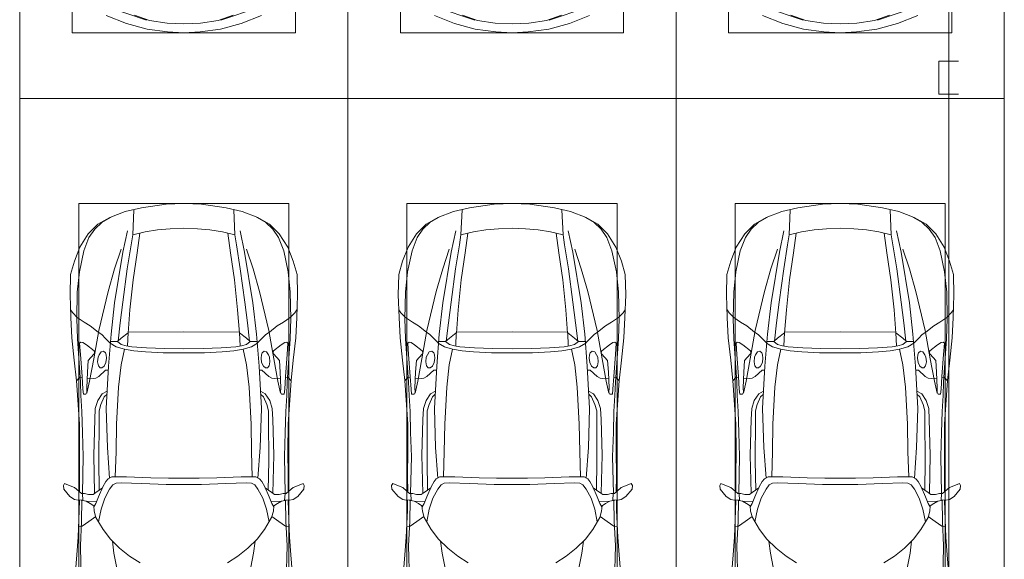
# Model space of a CAD drawing. Header units: millimetres. Extents: x -32229 to 291619, y -13689 to 125138.
# Tile 71 of 256: x -4565 to 2935, y 100838 to 104949. Entities that reach past the tile are written whole.
import ezdxf

# ---------------------------------------------------------------- set-up
doc = ezdxf.new("R2010")
doc.units = ezdxf.units.MM
doc.layers.add('A-DETL-____-OTLN', color=7, linetype='Continuous', lineweight=9, true_color=0x00a600)
doc.layers.add('A-DETL-GENF-OTLN', color=7, linetype='Continuous', lineweight=18)
doc.layers.add('C-PRKG-____-OTLN', color=7, linetype='Continuous', lineweight=18)

# ---------------------------------------------------------------- blocks, each defined once
blk = doc.blocks.new('АР_Машиноместо - 5300x2500_С-V38--02 ЭМ')
at = {"layer": 'A-DETL-GENF-OTLN', "color": 253, "lineweight": 13, "true_color": 0xaaaaaa}
for p, q in [((812.7, 4729.4), (659.1, 4669.9)), ((970.2, 4771.8), (812.7, 4729.4)), ((1126.4, 4794.1), (970.2, 4771.8)), ((1122.2, 4726.4), (988.2, 4706.7)), ((1250, 4731.7), (1122.2, 4726.4)), ((1250, 4800), (1126.4, 4794.1)), ((1250, 4800), (1373.6, 4794.1)), ((1250, 4731.7), (1377.8, 4726.4)), ((1373.6, 4794.1), (1529.8, 4771.8)), ((1377.8, 4726.4), (1511.8, 4706.7)), ((1529.8, 4771.8), (1687.3, 4729.4)), ((1687.3, 4729.4), (1840.9, 4669.9)), ((680.7, 4606.5), (967, 4703.6)), ((988.2, 4706.7), (873.9, 4665.1)), ((1511.8, 4706.7), (1626.1, 4665.1)), ((1819.3, 4606.5), (1533, 4703.6))]:
    blk.add_line(p, q, dxfattribs=at)
at = {"layer": 'C-PRKG-____-OTLN', "color": 253, "lineweight": 13, "true_color": 0xaaaaaa}
for p, q in [((2500, 5300), (0, 5300)), ((0, 0), (0, 5300)), ((2500, 0), (2500, 5300)), ((400, 4800), (2100, 4800)), ((400, 500), (400, 4800)), ((2100, 500), (2100, 4800))]:
    blk.add_line(p, q, dxfattribs=at)
blk = doc.blocks.new('АР_Машиноместо - 4900x2400_М__5300х2500_-2211001--02 ЭМ')
at = {"layer": 'A-DETL-GENF-OTLN', "color": 254, "lineweight": 13, "true_color": 0xd4d4d4}
for p, q in [((470.9, -1561.4), (462.8, -1889.5)), ((2029.1, -1561.4), (2037.2, -1889.5)), ((462.8, -1889.5), (471.8, -2077.7)), ((2037.2, -1889.5), (2028.2, -2077.7)), ((471.8, -2077.7), (474.5, -2239.3)), ((2028.2, -2077.7), (2025.5, -2239.3)), ((483.3, -2571.4), (478, -2290)), ((570.6, -2291.4), (564.4, -2580.5)), ((1929.4, -2291.4), (1935.6, -2580.5)), ((2016.7, -2571.4), (2022, -2290)), ((728.4, -2415.7), (733.8, -2606.7)), ((1771.6, -2415.7), (1766.2, -2606.7)), ((477.8, -2754.7), (483.3, -2571.4)), ((564.4, -2580.5), (571.6, -2853.3)), ((733.8, -2606.7), (737.8, -2818.3)), ((1766.2, -2606.7), (1762.2, -2818.3)), ((1935.6, -2580.5), (1928.4, -2853.3)), ((2022.2, -2754.7), (2016.7, -2571.4)), ((473.9, -2913.7), (477.8, -2754.7)), ((2026.1, -2913.7), (2022.2, -2754.7)), ((737.8, -2818.3), (752.8, -3099)), ((1762.2, -2818.3), (1747.2, -3099)), ((466.3, -3036.3), (473.9, -2913.7)), ((571.6, -2853.3), (575.7, -2937.4)), ((1928.4, -2853.3), (1924.3, -2937.4)), ((2033.7, -3036.3), (2026.1, -2913.7)), ((575.7, -2937.4), (595.2, -2997.9)), ((595.2, -2997.9), (629, -3048.1)), ((1904.8, -2997.9), (1871, -3048.1)), ((1924.3, -2937.4), (1904.8, -2997.9)), ((462, -3136.6), (466.3, -3036.3)), ((512.5, -3053.2), (532.7, -3145.9)), ((629, -3048.1), (666.7, -3069.7)), ((1871, -3048.1), (1833.3, -3069.7)), ((1987.5, -3053.2), (1967.3, -3145.9)), ((2038, -3136.6), (2033.7, -3036.3)), ((439.5, -3468.5), (462, -3136.6)), ((532.7, -3145.9), (564, -3316.2)), ((752.8, -3099), (771.7, -3268.5)), ((1747.2, -3099), (1728.3, -3268.5)), ((1967.3, -3145.9), (1936, -3316.2)), ((2060.5, -3468.5), (2038, -3136.6)), ((771.7, -3268.5), (797.1, -3388.2)), ((1728.3, -3268.5), (1702.9, -3388.2)), ((564, -3316.2), (602.3, -3530.2)), ((957.1, -3368.9), (870, -3377.1)), ((1093.5, -3360.7), (957.1, -3368.9)), ((1250, -3360.7), (1093.5, -3360.7)), ((1250, -3360.7), (1406.5, -3360.7)), ((1406.5, -3360.7), (1542.9, -3368.9)), ((1542.9, -3368.9), (1630, -3377.1)), ((1936, -3316.2), (1897.7, -3530.2)), ((734.6, -3405.8), (688.5, -3435.5)), ((797.1, -3388.2), (734.6, -3405.8)), ((870, -3377.1), (797.1, -3388.2)), ((1630, -3377.1), (1702.9, -3388.2)), ((1702.9, -3388.2), (1765.4, -3405.8)), ((1765.4, -3405.8), (1811.5, -3435.5)), ((434.2, -3623.7), (439.5, -3468.5)), ((695.7, -3502.8), (723.2, -3741.5)), ((749.1, -3450.8), (765.5, -3589.1)), ((1750.9, -3450.8), (1734.5, -3589.1)), ((1804.3, -3502.8), (1776.8, -3741.5)), ((2065.8, -3623.7), (2060.5, -3468.5)), ((602.3, -3530.2), (673.6, -3827.1)), ((765.5, -3589.1), (785.7, -3746.6)), ((1734.5, -3589.1), (1714.3, -3746.6)), ((1897.7, -3530.2), (1826.4, -3827.1)), ((438.6, -3823.4), (434.2, -3623.7)), ((2061.4, -3823.4), (2065.8, -3623.7)), ((723.2, -3741.5), (786.9, -4128.3)), ((785.7, -3746.6), (819.4, -4000.8)), ((1714.3, -3746.6), (1680.6, -4000.8)), ((1776.8, -3741.5), (1713.1, -4128.3)), ((454.7, -3976.8), (438.6, -3823.4)), ((2045.3, -3976.8), (2061.4, -3823.4)), ((673.6, -3827.1), (722.7, -4001.8)), ((1826.4, -3827.1), (1777.3, -4001.8)), ((488.6, -4138.1), (454.7, -3976.8)), ((722.7, -4001.8), (771.7, -4149.8)), ((819.4, -4000.8), (849, -4182.8)), ((1680.6, -4000.8), (1651, -4182.8)), ((1777.3, -4001.8), (1728.3, -4149.8)), ((2011.4, -4138.1), (2045.3, -3976.8)), ((527.8, -4239.8), (488.6, -4138.1)), ((786.9, -4128.3), (821.1, -4289.8)), ((849, -4182.8), (861.2, -4260.3)), ((1651, -4182.8), (1638.8, -4260.3)), ((1713.1, -4128.3), (1678.9, -4289.8)), ((1972.2, -4239.8), (2011.4, -4138.1)), ((571.5, -4303.1), (527.8, -4239.8)), ((1928.5, -4303.1), (1972.2, -4239.8)), ((625, -4354.8), (571.5, -4303.1)), ((1875, -4354.8), (1928.5, -4303.1)), ((696.3, -4395.8), (625, -4354.8)), ((1803.7, -4395.8), (1875, -4354.8))]:
    blk.add_line(p, q, dxfattribs=at)
at = {"layer": 'A-DETL-GENF-OTLN', "color": 253, "lineweight": 13, "true_color": 0xaaaaaa}
for p, q in [((770, -1576.5), (718.3, -1834.2)), ((1730, -1576.5), (1781.7, -1834.2)), ((422, -1662.9), (434.8, -1820.7)), ((2078, -1662.9), (2065.2, -1820.7)), ((917, -1761.1), (837.5, -1812.1)), ((1583, -1761.1), (1662.5, -1812.1)), ((434.8, -1820.7), (444.9, -1956.8)), ((761.1, -1871.7), (690.7, -1941.6)), ((718.3, -1834.2), (705.7, -1926.7)), ((837.5, -1812.1), (761.1, -1871.7)), ((1662.5, -1812.1), (1738.9, -1871.7)), ((1738.9, -1871.7), (1809.3, -1941.6)), ((1781.7, -1834.2), (1794.3, -1926.7)), ((2065.2, -1820.7), (2055.1, -1956.8)), ((690.7, -1941.6), (634.6, -2015)), ((1809.3, -1941.6), (1865.4, -2015)), ((444.9, -1956.8), (453, -2159.1)), ((634.6, -2015), (580.7, -2105.7)), ((1865.4, -2015), (1919.3, -2105.7)), ((2055.1, -1956.8), (2047, -2159.1)), ((475.1, -2041), (447.5, -2034.4)), ((525.5, -2074.6), (475.1, -2041)), ((578.8, -2112.6), (525.5, -2074.6)), ((619.7, -2168.6), (600.3, -2072.7)), ((1880.3, -2168.6), (1899.7, -2072.7)), ((1921.2, -2112.6), (1974.5, -2074.6)), ((1974.5, -2074.6), (2024.9, -2041)), ((2024.9, -2041), (2052.5, -2034.4)), ((453, -2159.1), (455, -2238.9)), ((567.1, -2153.8), (564.3, -2195.4)), ((580.7, -2105.7), (567.1, -2153.8)), ((647.3, -2254.2), (619.7, -2168.6)), ((1852.7, -2254.2), (1880.3, -2168.6)), ((1919.3, -2105.7), (1932.9, -2153.8)), ((1932.9, -2153.8), (1935.7, -2195.4)), ((2047, -2159.1), (2045, -2238.9)), ((381.7, -2266.4), (417.4, -2243.4)), ((417.4, -2243.4), (445.1, -2238.7)), ((445.1, -2238.7), (481.8, -2239.5)), ((505.1, -2230), (467.5, -2239.2)), ((482, -2235.6), (479.1, -2288.7)), ((536.7, -2211.8), (505.1, -2230)), ((586.6, -2231.3), (510.1, -2227.1)), ((564.3, -2195.4), (536.7, -2211.8)), ((579.9, -2213.8), (564.9, -2186.5)), ((600.8, -2263), (579.9, -2213.8)), ((1899.2, -2263), (1920.1, -2213.8)), ((1913.4, -2231.3), (1989.9, -2227.1)), ((1920.1, -2213.8), (1935.1, -2186.5)), ((1935.7, -2195.4), (1963.3, -2211.8)), ((1963.3, -2211.8), (1994.9, -2230)), ((1994.9, -2230), (2032.5, -2239.2)), ((2018, -2235.6), (2020.9, -2288.7)), ((2054.9, -2238.7), (2018.2, -2239.5)), ((2082.6, -2243.4), (2054.9, -2238.7)), ((2118.3, -2266.4), (2082.6, -2243.4)), ((333.1, -2350.6), (335.2, -2322.3)), ((335.2, -2322.3), (381.7, -2266.4)), ((449.8, -2306.1), (417.4, -2333.8)), ((470, -2290), (449.8, -2306.1)), ((454.5, -2423.6), (456, -2301.1)), ((493.6, -2288.6), (470, -2290)), ((523.3, -2281.2), (493.6, -2288.6)), ((559, -2282.6), (523.3, -2281.2)), ((580.6, -2296), (559, -2282.6)), ((630.6, -2332.9), (580.6, -2296)), ((633.8, -2340.5), (600.8, -2263)), ((603.5, -2534.3), (606.1, -2314.9)), ((685.1, -2322.3), (647.3, -2254.2)), ((710, -2355.4), (685.1, -2322.3)), ((1790, -2355.4), (1814.9, -2322.3)), ((1814.9, -2322.3), (1852.7, -2254.2)), ((1866.2, -2340.5), (1899.2, -2263)), ((1869.4, -2332.9), (1919.4, -2296)), ((1896.5, -2534.3), (1893.9, -2314.9)), ((1919.4, -2296), (1941, -2282.6)), ((1941, -2282.6), (1976.7, -2281.2)), ((1976.7, -2281.2), (2006.4, -2288.6)), ((2006.4, -2288.6), (2030, -2290)), ((2030, -2290), (2050.2, -2306.1)), ((2045.5, -2423.6), (2044, -2301.1)), ((2050.2, -2306.1), (2082.6, -2333.8)), ((2164.8, -2322.3), (2118.3, -2266.4)), ((2166.9, -2350.6), (2164.8, -2322.3)), ((341.2, -2366.2), (333.1, -2350.6)), ((384.4, -2347.9), (341.2, -2366.2)), ((417.4, -2333.8), (384.4, -2347.9)), ((656.7, -2380.3), (633.8, -2340.5)), ((672.8, -2399.7), (656.7, -2380.3)), ((700.6, -2415.4), (672.8, -2399.7)), ((734.3, -2368.8), (710, -2355.4)), ((772.7, -2371.5), (734.3, -2368.8)), ((929.1, -2364.1), (772.7, -2371.5)), ((1115.2, -2358.7), (929.1, -2364.1)), ((1250, -2357.8), (1115.2, -2358.7)), ((1250, -2357.8), (1384.8, -2358.7)), ((1384.8, -2358.7), (1570.9, -2364.1)), ((1570.9, -2364.1), (1727.3, -2371.5)), ((1727.3, -2371.5), (1765.7, -2368.8)), ((1765.7, -2368.8), (1790, -2355.4)), ((1799.4, -2415.4), (1827.2, -2399.7)), ((1827.2, -2399.7), (1843.3, -2380.3)), ((1843.3, -2380.3), (1866.2, -2340.5)), ((2082.6, -2333.8), (2115.6, -2347.9)), ((2115.6, -2347.9), (2158.8, -2366.2)), ((2158.8, -2366.2), (2166.9, -2350.6)), ((456.8, -2613.6), (454.5, -2423.6)), ((684.8, -2406.5), (667.8, -2638.3)), ((813.8, -2416.7), (700.6, -2415.4)), ((999.2, -2409.3), (813.8, -2416.7)), ((1132.7, -2404.6), (999.2, -2409.3)), ((1250, -2406.6), (1132.7, -2404.6)), ((1250, -2406.6), (1367.3, -2404.6)), ((1367.3, -2404.6), (1500.8, -2409.3)), ((1500.8, -2409.3), (1686.2, -2416.7)), ((1686.2, -2416.7), (1799.4, -2415.4)), ((1815.2, -2406.5), (1832.2, -2638.3)), ((2043.2, -2613.6), (2045.5, -2423.6)), ((604.4, -2850.8), (603.5, -2534.3)), ((1895.6, -2850.8), (1896.5, -2534.3)), ((456.1, -2818.3), (456.8, -2613.6)), ((2043.9, -2818.3), (2043.2, -2613.6)), ((667.8, -2638.3), (659.3, -2936)), ((1832.2, -2638.3), (1840.7, -2936)), ((446, -2964.8), (456.1, -2818.3)), ((2054, -2964.8), (2043.9, -2818.3)), ((604.4, -2919.4), (604.4, -2850.8)), ((618.7, -2966.7), (604.4, -2919.4)), ((1881.3, -2966.7), (1895.6, -2919.4)), ((1895.6, -2919.4), (1895.6, -2850.8)), ((432.8, -3149.3), (446, -2964.8)), ((643.6, -3024.6), (618.7, -2966.7)), ((659.3, -2936), (676.4, -3260.1)), ((1840.7, -2936), (1823.6, -3260.1)), ((1856.4, -3024.6), (1881.3, -2966.7)), ((2067.2, -3149.3), (2054, -2964.8)), ((485.6, -3046.1), (480.8, -3085)), ((504.5, -3046.6), (485.6, -3046.1)), ((512.2, -3061.4), (504.5, -3046.6)), ((510.9, -3094.6), (512.2, -3061.4)), ((665.1, -3046.1), (643.6, -3024.6)), ((1834.9, -3046.1), (1856.4, -3024.6)), ((1987.8, -3061.4), (1995.5, -3046.6)), ((1989.1, -3094.6), (1987.8, -3061.4)), ((1995.5, -3046.6), (2014.4, -3046.1)), ((2014.4, -3046.1), (2019.2, -3085)), ((415.7, -3305.9), (432.8, -3149.3)), ((456.9, -3174.2), (432.9, -3148.3)), ((480.8, -3085), (474.8, -3179.9)), ((515.3, -3213.7), (510.9, -3094.6)), ((1984.7, -3213.7), (1989.1, -3094.6)), ((2019.2, -3085), (2025.2, -3179.9)), ((2043.1, -3174.2), (2067.1, -3148.3)), ((2084.3, -3305.9), (2067.1, -3148.3)), ((475.2, -3173.5), (456.9, -3174.2)), ((474.8, -3179.9), (462.2, -3347.3)), ((558.4, -3165.4), (513.6, -3168)), ((522.2, -3303.2), (515.3, -3213.7)), ((579.5, -3167.7), (558.4, -3165.4)), ((601.7, -3179.4), (579.5, -3167.7)), ((654.5, -3228.1), (601.7, -3179.4)), ((1845.5, -3228.1), (1898.3, -3179.4)), ((1898.3, -3179.4), (1920.5, -3167.7)), ((1920.5, -3167.7), (1941.6, -3165.4)), ((1941.6, -3165.4), (1986.4, -3168)), ((1977.8, -3303.2), (1984.7, -3213.7)), ((2024.8, -3173.5), (2043.1, -3174.2)), ((2025.2, -3179.9), (2037.8, -3347.3)), ((599.8, -3262.3), (593.6, -3292.5)), ((593.6, -3292.5), (597.1, -3327.4)), ((612.1, -3245.7), (599.8, -3262.3)), ((626.8, -3246.1), (612.1, -3245.7)), ((643.2, -3259.9), (626.8, -3246.1)), ((657.2, -3286.3), (643.2, -3259.9)), ((674.6, -3227.6), (654.5, -3228.1)), ((661.1, -3321.2), (657.2, -3286.3)), ((676.4, -3260.1), (695.7, -3502.8)), ((1823.6, -3260.1), (1804.3, -3502.8)), ((1825.4, -3227.6), (1845.5, -3228.1)), ((1838.9, -3321.2), (1842.8, -3286.3)), ((1842.8, -3286.3), (1856.8, -3259.9)), ((1856.8, -3259.9), (1873.2, -3246.1)), ((1873.2, -3246.1), (1887.9, -3245.7)), ((1887.9, -3245.7), (1900.2, -3262.3)), ((1900.2, -3262.3), (1906.4, -3292.5)), ((1906.4, -3292.5), (1902.9, -3327.4)), ((397.1, -3474.2), (415.7, -3305.9)), ((462.2, -3347.3), (456.6, -3434.5)), ((564.6, -3349.7), (522.2, -3303.2)), ((569.7, -3360.7), (564.6, -3349.7)), ((566.8, -3375.1), (569.7, -3360.7)), ((597.1, -3327.4), (605.2, -3346.8)), ((605.2, -3346.8), (620, -3369.3)), ((620, -3369.3), (638.7, -3372.5)), ((638.7, -3372.5), (654.1, -3360.7)), ((654.1, -3360.7), (658.7, -3344.5)), ((658.7, -3344.5), (661.1, -3321.2)), ((1841.3, -3344.5), (1838.9, -3321.2)), ((1845.9, -3360.7), (1841.3, -3344.5)), ((1861.3, -3372.5), (1845.9, -3360.7)), ((1880, -3369.3), (1861.3, -3372.5)), ((1894.8, -3346.8), (1880, -3369.3)), ((1902.9, -3327.4), (1894.8, -3346.8)), ((1930.3, -3360.7), (1935.4, -3349.7)), ((1933.2, -3375.1), (1930.3, -3360.7)), ((1935.4, -3349.7), (1977.8, -3303.2)), ((2037.8, -3347.3), (2043.4, -3434.5)), ((2102.9, -3474.2), (2084.3, -3305.9)), ((456.6, -3434.5), (466.2, -3441.1)), ((466.2, -3441.1), (481.5, -3439.1)), ((481.5, -3439.1), (508, -3422.8)), ((508, -3422.8), (566.8, -3375.1)), ((690.2, -3433.7), (654.7, -3470.4)), ((744.1, -3447.2), (691.3, -3447.2)), ((773, -3424.2), (744.1, -3447.2)), ((744.3, -3447), (773.2, -3472.4)), ((811.1, -3414.8), (773, -3424.2)), ((853.3, -3407.2), (811.1, -3414.8)), ((825.6, -3512.1), (821, -3413)), ((965.3, -3397.8), (853.3, -3407.2)), ((1102.5, -3394.3), (965.3, -3397.8)), ((1250, -3391.3), (1102.5, -3394.3)), ((1250, -3391.3), (1397.5, -3394.3)), ((1397.5, -3394.3), (1534.7, -3397.8)), ((1534.7, -3397.8), (1646.7, -3407.2)), ((1646.7, -3407.2), (1688.9, -3414.8)), ((1674.4, -3512.1), (1679, -3413)), ((1688.9, -3414.8), (1727, -3424.2)), ((1755.7, -3447), (1726.8, -3472.4)), ((1727, -3424.2), (1755.7, -3447)), ((1755.7, -3447.2), (1808.7, -3447.2)), ((1809.8, -3433.7), (1845.3, -3470.4)), ((1992, -3422.8), (1933.2, -3375.1)), ((2018.5, -3439.1), (1992, -3422.8)), ((2033.8, -3441.1), (2018.5, -3439.1)), ((2043.4, -3434.5), (2033.8, -3441.1)), ((390.2, -3630), (397.1, -3474.2)), ((598.3, -3518.6), (537.9, -3567)), ((624.9, -3501.2), (598.3, -3518.6)), ((654.7, -3470.4), (624.9, -3501.2)), ((773.2, -3472.4), (825.6, -3512.1)), ((840.1, -3687.8), (826.6, -3509.6)), ((1250, -3520.1), (827.2, -3517.2)), ((1250, -3520.1), (1672.8, -3517.2)), ((1659.9, -3687.8), (1673.4, -3509.6)), ((1726.8, -3472.4), (1674.4, -3512.1)), ((1845.3, -3470.4), (1875.1, -3501.2)), ((1875.1, -3501.2), (1901.7, -3518.6)), ((1901.7, -3518.6), (1962.1, -3567)), ((2109.8, -3630), (2102.9, -3474.2)), ((491.4, -3594.2), (438.6, -3629.8)), ((537.9, -3567), (491.4, -3594.2)), ((1962.1, -3567), (2008.6, -3594.2)), ((2008.6, -3594.2), (2061.4, -3629.8)), ((384, -3802.9), (390.2, -3630)), ((403.8, -3665.5), (388.1, -3688.4)), ((438.6, -3629.8), (403.8, -3665.5)), ((2061.4, -3629.8), (2096.2, -3665.5)), ((2096.2, -3665.5), (2111.9, -3688.4)), ((2116, -3802.9), (2109.8, -3630)), ((863.9, -3917.5), (840.1, -3687.8)), ((1636.1, -3917.5), (1659.9, -3687.8)), ((387.4, -3958.4), (384, -3802.9)), ((2112.6, -3958.4), (2116, -3802.9)), ((416.4, -4059.2), (387.4, -3958.4)), ((893.6, -4121.6), (863.9, -3917.5)), ((1606.4, -4121.6), (1636.1, -3917.5)), ((2083.6, -4059.2), (2112.6, -3958.4)), ((458.6, -4167), (416.4, -4059.2)), ((914, -4272.5), (893.6, -4121.6)), ((1586, -4272.5), (1606.4, -4121.6)), ((2041.4, -4167), (2083.6, -4059.2)), ((522.5, -4267.9), (458.6, -4167)), ((1977.5, -4267.9), (2041.4, -4167)), ((596.3, -4340.6), (522.5, -4267.9)), ((955.5, -4283.9), (861, -4259.4)), ((861.2, -4260.3), (869.3, -4451.1)), ((1544.5, -4283.9), (1639, -4259.4)), ((1638.8, -4260.3), (1630.7, -4451.1)), ((1903.7, -4340.6), (1977.5, -4267.9)), ((686, -4391.6), (596.3, -4340.6)), ((1050.4, -4297.3), (955.5, -4283.9)), ((1146, -4306.7), (1050.4, -4297.3)), ((1250, -4312), (1146, -4306.7)), ((1250, -4312), (1354, -4306.7)), ((1354, -4306.7), (1449.6, -4297.3)), ((1449.6, -4297.3), (1544.5, -4283.9)), ((1814, -4391.6), (1903.7, -4340.6)), ((804.4, -4436.7), (686, -4391.6)), ((1695.6, -4436.7), (1814, -4391.6)), ((927, -4466.6), (804.4, -4436.7)), ((1114.6, -4493), (927, -4466.6)), ((1250, -4500), (1114.6, -4493)), ((1250, -4500), (1385.4, -4493)), ((1385.4, -4493), (1573, -4466.6)), ((1573, -4466.6), (1695.6, -4436.7))]:
    blk.add_line(p, q, dxfattribs=at)
at = {"layer": 'C-PRKG-____-OTLN', "color": 253, "lineweight": 13, "true_color": 0xaaaaaa}
for p, q in [((0, 0), (0, -5300)), ((2500, 0), (2500, -5300)), ((450, -800), (450, -4500)), ((2050, -800), (2050, -4500)), ((450, -4500), (2050, -4500)), ((2500, -5300), (0, -5300))]:
    blk.add_line(p, q, dxfattribs=at)
blk = doc.blocks.new('АР_Машиноместо - 4900x2400_М__5300х2500_-V39--02 ЭМ')
at = {"layer": 'A-DETL-GENF-OTLN', "color": 253, "lineweight": 13, "true_color": 0xaaaaaa}
for p, q in [((804.4, 4436.7), (686, 4391.6)), ((927, 4466.6), (804.4, 4436.7)), ((861.2, 4260.3), (869.3, 4451.1)), ((1114.6, 4493), (927, 4466.6)), ((1250, 4500), (1114.6, 4493)), ((1250, 4500), (1385.4, 4493)), ((1385.4, 4493), (1573, 4466.6)), ((1573, 4466.6), (1695.6, 4436.7)), ((1638.8, 4260.3), (1630.7, 4451.1)), ((1695.6, 4436.7), (1814, 4391.6)), ((686, 4391.6), (596.3, 4340.6)), ((1814, 4391.6), (1903.7, 4340.6)), ((596.3, 4340.6), (522.5, 4267.9)), ((955.5, 4283.9), (861, 4259.4)), ((1050.4, 4297.3), (955.5, 4283.9)), ((1146, 4306.7), (1050.4, 4297.3)), ((1250, 4312), (1146, 4306.7)), ((1250, 4312), (1354, 4306.7)), ((1354, 4306.7), (1449.6, 4297.3)), ((1449.6, 4297.3), (1544.5, 4283.9)), ((1544.5, 4283.9), (1639, 4259.4)), ((1903.7, 4340.6), (1977.5, 4267.9)), ((522.5, 4267.9), (458.6, 4167)), ((914, 4272.5), (893.6, 4121.6)), ((1586, 4272.5), (1606.4, 4121.6)), ((1977.5, 4267.9), (2041.4, 4167)), ((458.6, 4167), (416.4, 4059.2)), ((2041.4, 4167), (2083.6, 4059.2)), ((416.4, 4059.2), (387.4, 3958.4)), ((893.6, 4121.6), (863.9, 3917.5)), ((1606.4, 4121.6), (1636.1, 3917.5)), ((2083.6, 4059.2), (2112.6, 3958.4)), ((387.4, 3958.4), (384, 3802.9)), ((863.9, 3917.5), (840.1, 3687.8)), ((1636.1, 3917.5), (1659.9, 3687.8)), ((2112.6, 3958.4), (2116, 3802.9)), ((384, 3802.9), (390.2, 3630)), ((2116, 3802.9), (2109.8, 3630)), ((403.8, 3665.5), (388.1, 3688.4)), ((840.1, 3687.8), (826.6, 3509.6)), ((1659.9, 3687.8), (1673.4, 3509.6)), ((2096.2, 3665.5), (2111.9, 3688.4)), ((390.2, 3630), (397.1, 3474.2)), ((438.6, 3629.8), (403.8, 3665.5)), ((491.4, 3594.2), (438.6, 3629.8)), ((2008.6, 3594.2), (2061.4, 3629.8)), ((2061.4, 3629.8), (2096.2, 3665.5)), ((2109.8, 3630), (2102.9, 3474.2)), ((537.9, 3567), (491.4, 3594.2)), ((598.3, 3518.6), (537.9, 3567)), ((1901.7, 3518.6), (1962.1, 3567)), ((1962.1, 3567), (2008.6, 3594.2)), ((397.1, 3474.2), (415.7, 3305.9)), ((624.9, 3501.2), (598.3, 3518.6)), ((654.7, 3470.4), (624.9, 3501.2)), ((690.2, 3433.7), (654.7, 3470.4)), ((676.4, 3260.1), (695.7, 3502.8)), ((744.3, 3447), (773.2, 3472.4)), ((773.2, 3472.4), (825.6, 3512.1)), ((825.6, 3512.1), (821, 3413)), ((1250, 3520.1), (827.2, 3517.2)), ((1250, 3520.1), (1672.8, 3517.2)), ((1674.4, 3512.1), (1679, 3413)), ((1726.8, 3472.4), (1674.4, 3512.1)), ((1755.7, 3447), (1726.8, 3472.4)), ((1823.6, 3260.1), (1804.3, 3502.8)), ((1809.8, 3433.7), (1845.3, 3470.4)), ((1845.3, 3470.4), (1875.1, 3501.2)), ((1875.1, 3501.2), (1901.7, 3518.6)), ((2102.9, 3474.2), (2084.3, 3305.9)), ((456.6, 3434.5), (466.2, 3441.1)), ((462.2, 3347.3), (456.6, 3434.5)), ((466.2, 3441.1), (481.5, 3439.1)), ((481.5, 3439.1), (508, 3422.8)), ((508, 3422.8), (566.8, 3375.1)), ((566.8, 3375.1), (569.7, 3360.7)), ((744.1, 3447.2), (691.3, 3447.2)), ((773, 3424.2), (744.1, 3447.2)), ((811.1, 3414.8), (773, 3424.2)), ((853.3, 3407.2), (811.1, 3414.8)), ((965.3, 3397.8), (853.3, 3407.2)), ((1102.5, 3394.3), (965.3, 3397.8)), ((1250, 3391.3), (1102.5, 3394.3)), ((1250, 3391.3), (1397.5, 3394.3)), ((1397.5, 3394.3), (1534.7, 3397.8)), ((1534.7, 3397.8), (1646.7, 3407.2)), ((1646.7, 3407.2), (1688.9, 3414.8)), ((1688.9, 3414.8), (1727, 3424.2)), ((1727, 3424.2), (1755.7, 3447)), ((1755.7, 3447.2), (1808.7, 3447.2)), ((1933.2, 3375.1), (1930.3, 3360.7)), ((1992, 3422.8), (1933.2, 3375.1)), ((2018.5, 3439.1), (1992, 3422.8)), ((2033.8, 3441.1), (2018.5, 3439.1)), ((2043.4, 3434.5), (2033.8, 3441.1)), ((2037.8, 3347.3), (2043.4, 3434.5)), ((415.7, 3305.9), (432.8, 3149.3)), ((474.8, 3179.9), (462.2, 3347.3)), ((522.2, 3303.2), (515.3, 3213.7)), ((564.6, 3349.7), (522.2, 3303.2)), ((569.7, 3360.7), (564.6, 3349.7)), ((593.6, 3292.5), (597.1, 3327.4)), ((597.1, 3327.4), (605.2, 3346.8)), ((605.2, 3346.8), (620, 3369.3)), ((620, 3369.3), (638.7, 3372.5)), ((638.7, 3372.5), (654.1, 3360.7)), ((654.1, 3360.7), (658.7, 3344.5)), ((661.1, 3321.2), (657.2, 3286.3)), ((658.7, 3344.5), (661.1, 3321.2)), ((1841.3, 3344.5), (1838.9, 3321.2)), ((1838.9, 3321.2), (1842.8, 3286.3)), ((1845.9, 3360.7), (1841.3, 3344.5)), ((1861.3, 3372.5), (1845.9, 3360.7)), ((1880, 3369.3), (1861.3, 3372.5)), ((1894.8, 3346.8), (1880, 3369.3)), ((1902.9, 3327.4), (1894.8, 3346.8)), ((1906.4, 3292.5), (1902.9, 3327.4)), ((1930.3, 3360.7), (1935.4, 3349.7)), ((1935.4, 3349.7), (1977.8, 3303.2)), ((1977.8, 3303.2), (1984.7, 3213.7)), ((2025.2, 3179.9), (2037.8, 3347.3)), ((2084.3, 3305.9), (2067.1, 3148.3)), ((599.8, 3262.3), (593.6, 3292.5)), ((612.1, 3245.7), (599.8, 3262.3)), ((654.5, 3228.1), (601.7, 3179.4)), ((626.8, 3246.1), (612.1, 3245.7)), ((643.2, 3259.9), (626.8, 3246.1)), ((657.2, 3286.3), (643.2, 3259.9)), ((674.6, 3227.6), (654.5, 3228.1)), ((659.3, 2936), (676.4, 3260.1)), ((1840.7, 2936), (1823.6, 3260.1)), ((1825.4, 3227.6), (1845.5, 3228.1)), ((1842.8, 3286.3), (1856.8, 3259.9)), ((1845.5, 3228.1), (1898.3, 3179.4)), ((1856.8, 3259.9), (1873.2, 3246.1)), ((1873.2, 3246.1), (1887.9, 3245.7)), ((1887.9, 3245.7), (1900.2, 3262.3)), ((1900.2, 3262.3), (1906.4, 3292.5)), ((456.9, 3174.2), (432.9, 3148.3)), ((475.2, 3173.5), (456.9, 3174.2)), ((480.8, 3085), (474.8, 3179.9)), ((515.3, 3213.7), (510.9, 3094.6)), ((558.4, 3165.4), (513.6, 3168)), ((579.5, 3167.7), (558.4, 3165.4)), ((601.7, 3179.4), (579.5, 3167.7)), ((1898.3, 3179.4), (1920.5, 3167.7)), ((1920.5, 3167.7), (1941.6, 3165.4)), ((1941.6, 3165.4), (1986.4, 3168)), ((1984.7, 3213.7), (1989.1, 3094.6)), ((2019.2, 3085), (2025.2, 3179.9)), ((2024.8, 3173.5), (2043.1, 3174.2)), ((2043.1, 3174.2), (2067.1, 3148.3)), ((432.8, 3149.3), (446, 2964.8)), ((485.6, 3046.1), (480.8, 3085)), ((510.9, 3094.6), (512.2, 3061.4)), ((1989.1, 3094.6), (1987.8, 3061.4)), ((2014.4, 3046.1), (2019.2, 3085)), ((2067.2, 3149.3), (2054, 2964.8)), ((504.5, 3046.6), (485.6, 3046.1)), ((512.2, 3061.4), (504.5, 3046.6)), ((643.6, 3024.6), (618.7, 2966.7)), ((665.1, 3046.1), (643.6, 3024.6)), ((1834.9, 3046.1), (1856.4, 3024.6)), ((1856.4, 3024.6), (1881.3, 2966.7)), ((1987.8, 3061.4), (1995.5, 3046.6)), ((1995.5, 3046.6), (2014.4, 3046.1)), ((446, 2964.8), (456.1, 2818.3)), ((618.7, 2966.7), (604.4, 2919.4)), ((667.8, 2638.3), (659.3, 2936)), ((1832.2, 2638.3), (1840.7, 2936)), ((1881.3, 2966.7), (1895.6, 2919.4)), ((2054, 2964.8), (2043.9, 2818.3)), ((604.4, 2850.8), (603.5, 2534.3)), ((604.4, 2919.4), (604.4, 2850.8)), ((1895.6, 2919.4), (1895.6, 2850.8)), ((1895.6, 2850.8), (1896.5, 2534.3)), ((456.1, 2818.3), (456.8, 2613.6)), ((2043.9, 2818.3), (2043.2, 2613.6)), ((684.8, 2406.5), (667.8, 2638.3)), ((1815.2, 2406.5), (1832.2, 2638.3)), ((456.8, 2613.6), (454.5, 2423.6)), ((2043.2, 2613.6), (2045.5, 2423.6)), ((603.5, 2534.3), (606.1, 2314.9)), ((1896.5, 2534.3), (1893.9, 2314.9)), ((454.5, 2423.6), (456, 2301.1)), ((700.6, 2415.4), (672.8, 2399.7)), ((813.8, 2416.7), (700.6, 2415.4)), ((999.2, 2409.3), (813.8, 2416.7)), ((1132.7, 2404.6), (999.2, 2409.3)), ((1250, 2406.6), (1132.7, 2404.6)), ((1250, 2406.6), (1367.3, 2404.6)), ((1367.3, 2404.6), (1500.8, 2409.3)), ((1500.8, 2409.3), (1686.2, 2416.7)), ((1686.2, 2416.7), (1799.4, 2415.4)), ((1799.4, 2415.4), (1827.2, 2399.7)), ((2045.5, 2423.6), (2044, 2301.1)), ((341.2, 2366.2), (333.1, 2350.6)), ((333.1, 2350.6), (335.2, 2322.3)), ((384.4, 2347.9), (341.2, 2366.2)), ((417.4, 2333.8), (384.4, 2347.9)), ((449.8, 2306.1), (417.4, 2333.8)), ((630.6, 2332.9), (580.6, 2296)), ((633.8, 2340.5), (600.8, 2263)), ((656.7, 2380.3), (633.8, 2340.5)), ((672.8, 2399.7), (656.7, 2380.3)), ((710, 2355.4), (685.1, 2322.3)), ((734.3, 2368.8), (710, 2355.4)), ((772.7, 2371.5), (734.3, 2368.8)), ((929.1, 2364.1), (772.7, 2371.5)), ((1115.2, 2358.7), (929.1, 2364.1)), ((1250, 2357.8), (1115.2, 2358.7)), ((1250, 2357.8), (1384.8, 2358.7)), ((1384.8, 2358.7), (1570.9, 2364.1)), ((1570.9, 2364.1), (1727.3, 2371.5)), ((1727.3, 2371.5), (1765.7, 2368.8)), ((1765.7, 2368.8), (1790, 2355.4)), ((1790, 2355.4), (1814.9, 2322.3)), ((1827.2, 2399.7), (1843.3, 2380.3)), ((1843.3, 2380.3), (1866.2, 2340.5)), ((1866.2, 2340.5), (1899.2, 2263)), ((1869.4, 2332.9), (1919.4, 2296)), ((2050.2, 2306.1), (2082.6, 2333.8)), ((2082.6, 2333.8), (2115.6, 2347.9)), ((2115.6, 2347.9), (2158.8, 2366.2)), ((2158.8, 2366.2), (2166.9, 2350.6)), ((2166.9, 2350.6), (2164.8, 2322.3)), ((335.2, 2322.3), (381.7, 2266.4)), ((381.7, 2266.4), (417.4, 2243.4)), ((470, 2290), (449.8, 2306.1)), ((493.6, 2288.6), (470, 2290)), ((482, 2235.6), (479.1, 2288.7)), ((523.3, 2281.2), (493.6, 2288.6)), ((559, 2282.6), (523.3, 2281.2)), ((580.6, 2296), (559, 2282.6)), ((600.8, 2263), (579.9, 2213.8)), ((647.3, 2254.2), (619.7, 2168.6)), ((685.1, 2322.3), (647.3, 2254.2)), ((1814.9, 2322.3), (1852.7, 2254.2)), ((1852.7, 2254.2), (1880.3, 2168.6)), ((1899.2, 2263), (1920.1, 2213.8)), ((1919.4, 2296), (1941, 2282.6)), ((1941, 2282.6), (1976.7, 2281.2)), ((1976.7, 2281.2), (2006.4, 2288.6)), ((2006.4, 2288.6), (2030, 2290)), ((2018, 2235.6), (2020.9, 2288.7)), ((2030, 2290), (2050.2, 2306.1)), ((2118.3, 2266.4), (2082.6, 2243.4)), ((2164.8, 2322.3), (2118.3, 2266.4)), ((417.4, 2243.4), (445.1, 2238.7)), ((445.1, 2238.7), (481.8, 2239.5)), ((453, 2159.1), (455, 2238.9)), ((505.1, 2230), (467.5, 2239.2)), ((536.7, 2211.8), (505.1, 2230)), ((586.6, 2231.3), (510.1, 2227.1)), ((564.3, 2195.4), (536.7, 2211.8)), ((567.1, 2153.8), (564.3, 2195.4)), ((579.9, 2213.8), (564.9, 2186.5)), ((1913.4, 2231.3), (1989.9, 2227.1)), ((1920.1, 2213.8), (1935.1, 2186.5)), ((1932.9, 2153.8), (1935.7, 2195.4)), ((1935.7, 2195.4), (1963.3, 2211.8)), ((1963.3, 2211.8), (1994.9, 2230)), ((1994.9, 2230), (2032.5, 2239.2)), ((2054.9, 2238.7), (2018.2, 2239.5)), ((2047, 2159.1), (2045, 2238.9)), ((2082.6, 2243.4), (2054.9, 2238.7)), ((444.9, 1956.8), (453, 2159.1)), ((578.8, 2112.6), (525.5, 2074.6)), ((580.7, 2105.7), (567.1, 2153.8)), ((634.6, 2015), (580.7, 2105.7)), ((619.7, 2168.6), (600.3, 2072.7)), ((1865.4, 2015), (1919.3, 2105.7)), ((1880.3, 2168.6), (1899.7, 2072.7)), ((1919.3, 2105.7), (1932.9, 2153.8)), ((1921.2, 2112.6), (1974.5, 2074.6)), ((2055.1, 1956.8), (2047, 2159.1)), ((475.1, 2041), (447.5, 2034.4)), ((525.5, 2074.6), (475.1, 2041)), ((1974.5, 2074.6), (2024.9, 2041)), ((2024.9, 2041), (2052.5, 2034.4)), ((434.8, 1820.7), (444.9, 1956.8)), ((690.7, 1941.6), (634.6, 2015)), ((1809.3, 1941.6), (1865.4, 2015)), ((2065.2, 1820.7), (2055.1, 1956.8)), ((761.1, 1871.7), (690.7, 1941.6)), ((718.3, 1834.2), (705.7, 1926.7)), ((1738.9, 1871.7), (1809.3, 1941.6)), ((1781.7, 1834.2), (1794.3, 1926.7)), ((422, 1662.9), (434.8, 1820.7)), ((770, 1576.5), (718.3, 1834.2)), ((837.5, 1812.1), (761.1, 1871.7)), ((917, 1761.1), (837.5, 1812.1)), ((1583, 1761.1), (1662.5, 1812.1)), ((1662.5, 1812.1), (1738.9, 1871.7)), ((1730, 1576.5), (1781.7, 1834.2)), ((2078, 1662.9), (2065.2, 1820.7))]:
    blk.add_line(p, q, dxfattribs=at)
at = {"layer": 'A-DETL-GENF-OTLN', "color": 254, "lineweight": 13, "true_color": 0xd4d4d4}
for p, q in [((625, 4354.8), (571.5, 4303.1)), ((696.3, 4395.8), (625, 4354.8)), ((1803.7, 4395.8), (1875, 4354.8)), ((1875, 4354.8), (1928.5, 4303.1)), ((571.5, 4303.1), (527.8, 4239.8)), ((786.9, 4128.3), (821.1, 4289.8)), ((1713.1, 4128.3), (1678.9, 4289.8)), ((1928.5, 4303.1), (1972.2, 4239.8)), ((527.8, 4239.8), (488.6, 4138.1)), ((849, 4182.8), (861.2, 4260.3)), ((1651, 4182.8), (1638.8, 4260.3)), ((1972.2, 4239.8), (2011.4, 4138.1)), ((488.6, 4138.1), (454.7, 3976.8)), ((722.7, 4001.8), (771.7, 4149.8)), ((723.2, 3741.5), (786.9, 4128.3)), ((819.4, 4000.8), (849, 4182.8)), ((1680.6, 4000.8), (1651, 4182.8)), ((1776.8, 3741.5), (1713.1, 4128.3)), ((1777.3, 4001.8), (1728.3, 4149.8)), ((2011.4, 4138.1), (2045.3, 3976.8)), ((454.7, 3976.8), (438.6, 3823.4)), ((673.6, 3827.1), (722.7, 4001.8)), ((785.7, 3746.6), (819.4, 4000.8)), ((1714.3, 3746.6), (1680.6, 4000.8)), ((1826.4, 3827.1), (1777.3, 4001.8)), ((2045.3, 3976.8), (2061.4, 3823.4)), ((602.3, 3530.2), (673.6, 3827.1)), ((1897.7, 3530.2), (1826.4, 3827.1)), ((438.6, 3823.4), (434.2, 3623.7)), ((2061.4, 3823.4), (2065.8, 3623.7)), ((695.7, 3502.8), (723.2, 3741.5)), ((765.5, 3589.1), (785.7, 3746.6)), ((1734.5, 3589.1), (1714.3, 3746.6)), ((1804.3, 3502.8), (1776.8, 3741.5)), ((434.2, 3623.7), (439.5, 3468.5)), ((2065.8, 3623.7), (2060.5, 3468.5)), ((564, 3316.2), (602.3, 3530.2)), ((749.1, 3450.8), (765.5, 3589.1)), ((1750.9, 3450.8), (1734.5, 3589.1)), ((1936, 3316.2), (1897.7, 3530.2)), ((439.5, 3468.5), (462, 3136.6)), ((2060.5, 3468.5), (2038, 3136.6)), ((734.6, 3405.8), (688.5, 3435.5)), ((797.1, 3388.2), (734.6, 3405.8)), ((771.7, 3268.5), (797.1, 3388.2)), ((870, 3377.1), (797.1, 3388.2)), ((957.1, 3368.9), (870, 3377.1)), ((1542.9, 3368.9), (1630, 3377.1)), ((1630, 3377.1), (1702.9, 3388.2)), ((1702.9, 3388.2), (1765.4, 3405.8)), ((1728.3, 3268.5), (1702.9, 3388.2)), ((1765.4, 3405.8), (1811.5, 3435.5)), ((532.7, 3145.9), (564, 3316.2)), ((1093.5, 3360.7), (957.1, 3368.9)), ((1250, 3360.7), (1093.5, 3360.7)), ((1250, 3360.7), (1406.5, 3360.7)), ((1406.5, 3360.7), (1542.9, 3368.9)), ((1967.3, 3145.9), (1936, 3316.2)), ((752.8, 3099), (771.7, 3268.5)), ((1747.2, 3099), (1728.3, 3268.5)), ((462, 3136.6), (466.3, 3036.3)), ((512.5, 3053.2), (532.7, 3145.9)), ((737.8, 2818.3), (752.8, 3099)), ((1762.2, 2818.3), (1747.2, 3099)), ((1987.5, 3053.2), (1967.3, 3145.9)), ((2038, 3136.6), (2033.7, 3036.3)), ((466.3, 3036.3), (473.9, 2913.7)), ((595.2, 2997.9), (629, 3048.1)), ((629, 3048.1), (666.7, 3069.7)), ((1871, 3048.1), (1833.3, 3069.7)), ((1904.8, 2997.9), (1871, 3048.1)), ((2033.7, 3036.3), (2026.1, 2913.7)), ((571.6, 2853.3), (575.7, 2937.4)), ((575.7, 2937.4), (595.2, 2997.9)), ((1924.3, 2937.4), (1904.8, 2997.9)), ((1928.4, 2853.3), (1924.3, 2937.4)), ((473.9, 2913.7), (477.8, 2754.7)), ((564.4, 2580.5), (571.6, 2853.3)), ((1935.6, 2580.5), (1928.4, 2853.3)), ((2026.1, 2913.7), (2022.2, 2754.7)), ((733.8, 2606.7), (737.8, 2818.3)), ((1766.2, 2606.7), (1762.2, 2818.3)), ((477.8, 2754.7), (483.3, 2571.4)), ((2022.2, 2754.7), (2016.7, 2571.4)), ((483.3, 2571.4), (478, 2290)), ((570.6, 2291.4), (564.4, 2580.5)), ((728.4, 2415.7), (733.8, 2606.7)), ((1771.6, 2415.7), (1766.2, 2606.7)), ((1929.4, 2291.4), (1935.6, 2580.5)), ((2016.7, 2571.4), (2022, 2290)), ((471.8, 2077.7), (474.5, 2239.3)), ((2028.2, 2077.7), (2025.5, 2239.3)), ((462.8, 1889.5), (471.8, 2077.7)), ((2037.2, 1889.5), (2028.2, 2077.7)), ((470.9, 1561.4), (462.8, 1889.5)), ((2029.1, 1561.4), (2037.2, 1889.5))]:
    blk.add_line(p, q, dxfattribs=at)
at = {"layer": 'C-PRKG-____-OTLN', "color": 253, "lineweight": 13, "true_color": 0xaaaaaa}
for p, q in [((2500, 5300), (0, 5300)), ((0, 0), (0, 5300)), ((2500, 0), (2500, 5300)), ((450, 4500), (2050, 4500)), ((450, 800), (450, 4500)), ((2050, 800), (2050, 4500))]:
    blk.add_line(p, q, dxfattribs=at)
blk = doc.blocks.new('Наметкина 10_РД_АР_П_отсоединено_rvt-1--02 ЭМ')
at = {"layer": 'C-PRKG-____-OTLN', "color": 253, "lineweight": 13, "true_color": 0xaaaaaa, "rotation": 180}
for name, p in [('АР_Машиноместо - 5300x2500_С-V38--02 ЭМ', (-2064.7, 109650)), ('АР_Машиноместо - 5300x2500_С-V38--02 ЭМ', (435.3, 109650)), ('АР_Машиноместо - 5300x2500_С-V38--02 ЭМ', (2935.3, 109650)), ('АР_Машиноместо - 4900x2400_М__5300х2500_-2211001--02 ЭМ', (-2064.7, 99050)), ('АР_Машиноместо - 4900x2400_М__5300х2500_-2211001--02 ЭМ', (2935.3, 99050))]:
    blk.add_blockref(name, p, dxfattribs=at)
at = {"layer": 'C-PRKG-____-OTLN', "color": 253, "lineweight": 13, "true_color": 0xaaaaaa}
blk.add_blockref('АР_Машиноместо - 4900x2400_М__5300х2500_-V39--02 ЭМ', (-2064.7, 99050), dxfattribs=at)

msp = doc.modelspace()

# ---------------------------------------------------------------- linework, layer by layer
at = {"layer": 'A-DETL-____-OTLN', "color": 5, "true_color": 0x0000ff}
for p, q in [((2512.1, 108310.4), (2512.1, 95701.8)), ((2587.1, 104632.2), (2437.1, 104632.2)), ((2437.1, 104632.2), (2437.1, 104382.2)), ((2437.1, 104382.2), (2587.1, 104382.2))]:
    msp.add_line(p, q, dxfattribs=at)

# ---------------------------------------------------------------- block references
at = {"lineweight": 5}
msp.add_blockref('Наметкина 10_РД_АР_П_отсоединено_rvt-1--02 ЭМ', (0, 0), dxfattribs=at)

doc.saveas('drawing.dxf')
